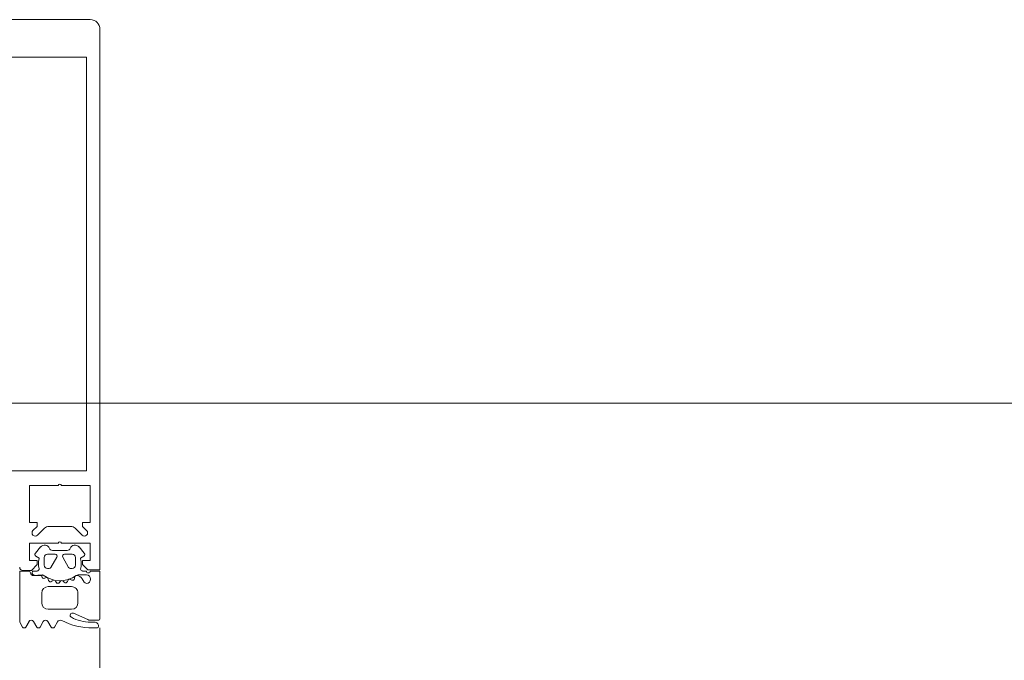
# Model space of a CAD drawing. Header units: centimetres. Extents: x -2424 to 2260, y -130 to 3012.
# Tile 61 of 81: x 337 to 352, y 1674 to 1684. Entities that reach past the tile are written whole.
import ezdxf

# ---------------------------------------------------------------- set-up
doc = ezdxf.new("R2010")
doc.units = ezdxf.units.CM
doc.linetypes.add('Długa kreska', pattern=[142.875, 95.25, -47.625])
for name, color, linetype, lineweight in [('A-DETL', 90, 'Continuous', 9), ('A-DETL-GENF', 92, 'Continuous', 13), ('A-GLAZ-CWMG', 51, 'Continuous', 9)]:
    doc.layers.add(name, color=color, linetype=linetype, lineweight=lineweight)

msp = doc.modelspace()

# ---------------------------------------------------------------- linework, layer by layer
at = {"layer": 'A-DETL', "color": 251, "linetype": 'Długa kreska', "lineweight": 9}
msp.add_line((536.377, 1678.001), (3.377, 1678.001), dxfattribs=at)
at = {"layer": 'A-DETL-GENF', "color": 251, "lineweight": 9, "extrusion": (0, 0, -1)}
for p, q in [((333.527, 1683.926), (338.227, 1683.926)), ((338.377, 1683.776), (338.377, 1682.393)), ((338.167, 1682.869), (338.167, 1677.265)), ((338.377, 1682.926), (338.377, 1677.265)), ((337.519, 1676.066), (337.413, 1675.96)), ((337.924, 1676.096), (337.59, 1676.096)), ((338.101, 1675.96), (337.995, 1676.066)), ((337.379, 1675.68), (337.46, 1675.777)), ((337.642, 1675.725), (337.872, 1675.725)), ((338.053, 1675.777), (338.135, 1675.68)), ((337.517, 1675.496), (337.517, 1675.616)), ((337.567, 1675.666), (337.687, 1675.666)), ((337.713, 1675.621), (337.62, 1675.461)), ((337.893, 1675.461), (337.801, 1675.621)), ((337.827, 1675.666), (337.947, 1675.666)), ((337.997, 1675.616), (337.997, 1675.496)), ((337.341, 1675.405), (337.406, 1675.405)), ((337.594, 1675.446), (337.567, 1675.446)), ((337.947, 1675.446), (337.919, 1675.446)), ((338.106, 1675.405), (338.167, 1675.405)), ((337.522, 1675.293), (337.536, 1675.3)), ((337.579, 1675.281), (337.584, 1675.261)), ((337.633, 1675.247), (337.644, 1675.256)), ((337.692, 1675.249), (337.702, 1675.231)), ((337.754, 1675.23), (337.761, 1675.242)), ((337.81, 1675.247), (337.824, 1675.233)), ((337.874, 1675.245), (337.879, 1675.259)), ((337.924, 1675.276), (337.943, 1675.266)), ((337.984, 1675.288), (337.985, 1675.302)), ((338.167, 1675.345), (338.038, 1675.345)), ((338.104, 1675.284), (338.132, 1675.235)), ((337.577, 1675.165), (337.937, 1675.165)), ((337.477, 1674.915), (337.477, 1675.065)), ((338.037, 1675.065), (338.037, 1674.915)), ((337.937, 1674.815), (337.577, 1674.815)), ((337.281, 1674.625), (337.232, 1674.54)), ((337.401, 1674.54), (337.352, 1674.625)), ((337.501, 1674.625), (337.453, 1674.54)), ((337.621, 1674.54), (337.572, 1674.625)), ((337.719, 1674.621), (337.673, 1674.54)), ((338.187, 1674.654), (337.966, 1674.752)), ((338.357, 1674.646), (338.228, 1674.646)), ((338.232, 1674.616), (338.293, 1674.616)), ((338.333, 1674.526), (338.266, 1674.526)), ((338.353, 1674.556), (338.353, 1674.546))]:
    msp.add_line(p, q, dxfattribs=at)
at = {"layer": 'A-DETL-GENF', "color": 251, "lineweight": 9, "extrusion": (0, 0, -1), "flags": 128}
for points in [[(-333.587, 1682.393), (-333.587, 1683.346), (-338.167, 1683.346), (-338.167, 1682.393)], [(-333.587, 1677.426), (-333.587, 1677.105), (-333.587, 1676.956), (-334.757, 1676.956), (-336.997, 1676.956), (-338.167, 1676.956), (-338.167, 1677.105), (-338.167, 1677.426)], [(-337.782, 1675.836), (-338.227, 1675.836), (-338.227, 1675.566), (-338.107, 1675.566), (-338.107, 1675.506), (-338.187, 1675.426), (-338.377, 1675.426), (-338.377, 1677.105), (-338.377, 1677.426)], [(-337.342, 1676.031), (-337.407, 1676.096), (-337.407, 1676.156), (-337.287, 1676.156), (-337.287, 1676.726), (-337.732, 1676.726)], [(-337.782, 1676.726), (-338.227, 1676.726), (-338.227, 1676.156), (-338.107, 1676.156), (-338.107, 1676.096), (-338.171, 1676.031)], [(-337.187, 1675.416), (-337.317, 1675.416), (-337.407, 1675.506), (-337.407, 1675.566), (-337.287, 1675.566), (-337.287, 1675.836), (-337.732, 1675.836)], [(-337.437, 1675.593), (-337.437, 1675.605), (-337.387, 1675.634)], [(-338.127, 1675.634), (-338.077, 1675.605), (-338.077, 1675.593)], [(-337.18, 1674.54), (-337.137, 1674.615), (-337.137, 1675.405), (-337.272, 1675.405)], [(-338.227, 1675.405), (-338.377, 1675.405), (-338.377, 1674.666)], [(-337.482, 1675.345), (-337.352, 1675.335), (-337.479, 1675.335), (-337.479, 1675.32)]]:
    msp.add_lwpolyline(points, dxfattribs=at)
at = {"layer": 'A-DETL-GENF', "color": 251, "lineweight": 9, "extrusion": (0, 0, -1)}
for centre, radius, start, end in [((-338.227, 1683.776), 0.15, 90, 180), ((-337.757, 1676.72), 0.0256, 12.6804, 167.3196), ((-337.377, 1675.996), 0.05, 225, 45), ((-337.59, 1675.996), 0.1, 45, 90), ((-337.924, 1675.996), 0.1, 90, 135), ((-338.136, 1675.996), 0.05, 135, 315), ((-337.757, 1675.83), 0.0256, 12.6804, 167.3196), ((-337.522, 1675.725), 0.08, 40.0008, 157.375), ((-337.642, 1675.775), 0.05, 269.9966, 337.3769), ((-337.872, 1675.775), 0.05, 202.6202, 269.9974), ((-337.992, 1675.725), 0.08, 22.6134, 140.0011), ((-337.402, 1675.66), 0.03, 299.9961, 40.0091), ((-337.741, 1675.514), 0.314, 346.8002, 14.4808), ((-337.567, 1675.616), 0.05, 0.007, 89.9886), ((-337.687, 1675.636), 0.03, 89.9965, 209.9951), ((-337.827, 1675.636), 0.03, 329.9953, 90.0042), ((-337.947, 1675.616), 0.05, 89.9877, 180.0079), ((-337.773, 1675.514), 0.314, 165.4957, 194.4999), ((-338.112, 1675.66), 0.03, 140.0081, 239.9928), ((-337.187, 1675.466), 0.05, 270, 0), ((-337.272, 1675.375), 0.03, 90.0008, 172.8093), ((-337.36, 1675.378), 0.033, 269.9978, 54.9077), ((-337.406, 1675.435), 0.03, 166.8002, 269.9978), ((-337.567, 1675.496), 0.05, 270.0068, 359.9887), ((-337.594, 1675.476), 0.03, 209.9928, 270.0084), ((-337.919, 1675.476), 0.03, 269.9857, 330.0042), ((-337.947, 1675.496), 0.05, 179.9875, 270.008), ((-338.107, 1675.436), 0.03, 270.903, 359.9793), ((-338.197, 1675.405), 0.03, 179.9978, 359.9978), ((-337.352, 1675.385), 0.05, 269.9889, 352.8241), ((-337.509, 1675.32), 0.03, 243.0068, 359.9866), ((-337.482, 1675.315), 0.03, 89.9978, 125.839), ((-337.757, 1675.696), 0.44, 234.9199, 305.839), ((-337.55, 1675.274), 0.03, 63.0009, 164.9963), ((-337.613, 1675.269), 0.03, 227.9949, 345.0023), ((-337.665, 1675.233), 0.0316, 48.0004, 149.9952), ((-337.728, 1675.246), 0.03, 212.9992, 329.9975), ((-337.788, 1675.225), 0.0316, 32.9873, 135.0068), ((-337.846, 1675.254), 0.03, 197.9969, 314.9972), ((-337.909, 1675.249), 0.0316, 18.0011, 119.9907), ((-337.957, 1675.289), 0.0272, 183.0125, 299.9868), ((-338.018, 1675.3), 0.0339, 3.0003, 90.8195), ((-338.038, 1675.295), 0.05, 54.9199, 89.9978), ((-338.017, 1675.234), 0.1, 90.8249, 149.9955), ((-338.167, 1675.255), 0.04, 269.9978, 330.004), ((-338.167, 1675.28), 0.065, 89.9978, 269.9978), ((-337.577, 1675.065), 0.1, 359.9978, 89.9978), ((-337.937, 1675.065), 0.1, 89.9978, 179.9978), ((-337.577, 1674.915), 0.1, 269.9978, 359.9978), ((-337.937, 1674.915), 0.1, 179.9978, 269.9978), ((-337.316, 1674.604), 0.041, 30.003, 149.9925), ((-337.537, 1674.604), 0.041, 29.9963, 149.9993), ((-337.763, 1674.594), 0.051, 31.8047, 116.6592), ((-338.266, 1675.596), 1.07, 269.9984, 296.658), ((-337.952, 1674.721), 0.035, 298.0726, 113.9962), ((-338.232, 1675.246), 0.63, 269.9981, 298.0699), ((-338.228, 1674.746), 0.1, 270.0023, 293.9916), ((-338.357, 1674.666), 0.02, 180.0061, 269.9938), ((-337.206, 1674.555), 0.03, 209.9942, 330.0014), ((-337.427, 1674.555), 0.03, 209.9942, 330.0014), ((-337.647, 1674.555), 0.03, 209.9942, 330.0014), ((-338.293, 1674.556), 0.06, 89.9876, 180.0101), ((-338.333, 1674.546), 0.02, 179.9598, 270.0205)]:
    msp.add_arc(centre, radius, start, end, dxfattribs=at)
at = {"layer": 'A-GLAZ-CWMG', "color": 251, "lineweight": 9}
msp.add_line((338.377, 1674.526), (338.377, 1670.726), dxfattribs=at)

doc.saveas('drawing.dxf')
